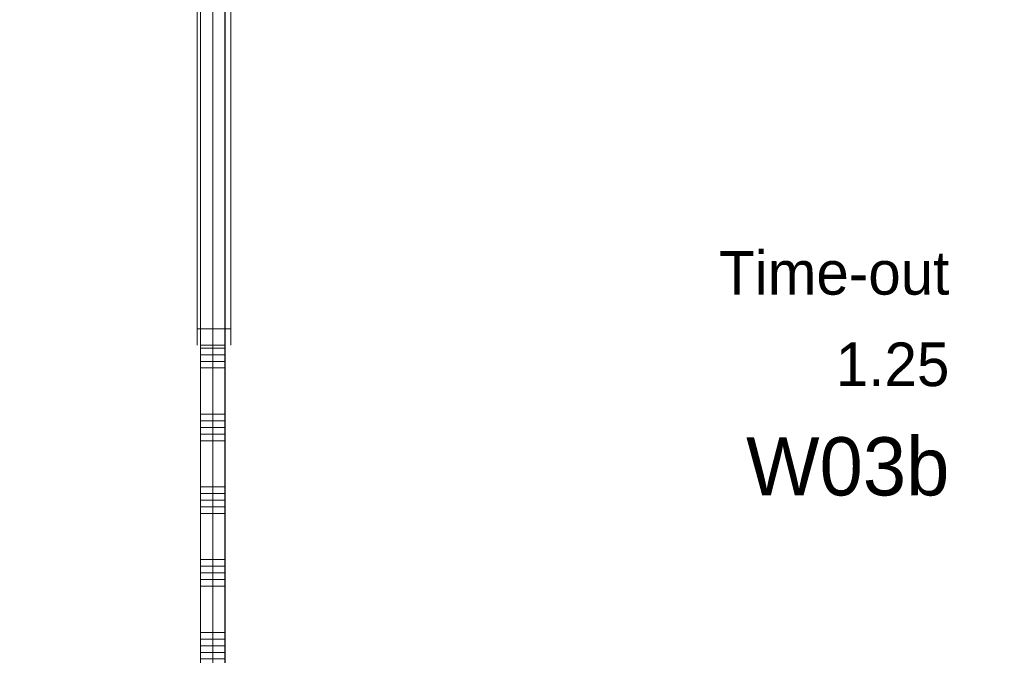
# Model space of a CAD drawing. Header units: millimetres. Extents: x -850 to 154668, y -25041 to 71030.
# Tile 99 of 211: x 13904 to 17964, y 41305 to 43927. Entities that reach past the tile are written whole.
import ezdxf
from ezdxf.enums import TextEntityAlignment as Align

# ---------------------------------------------------------------- set-up
doc = ezdxf.new("R2010")
doc.units = ezdxf.units.MM
doc.header["$MEASUREMENT"] = 0
for name, color, linetype in [('New_22 NC Binnenwanden', 7, 'Continuous'), ('New_22 NC Binnenwanden Doorsnede-arcering', 7, 'Continuous'), ('New_22 NC Binnenwanden Ramen', 7, 'Continuous'), ('New_23 Vloeren', 7, 'Continuous'), ('New_Z Ruimtefuncties', 7, 'Continuous'), ('New_Z Ruimtefuncties Zone omranding', 7, 'Continuous'), ('New_Z Ruimtefuncties Zone tekst', 7, 'Continuous')]:
    doc.layers.add(name, color=color, linetype=linetype)
doc.styles.add('GENERATED_STYLE_1', font='txt')
doc.styles.add('GENERATED_STYLE_2', font='txt')

# ---------------------------------------------------------------- blocks, each defined once
blk = doc.blocks.new('Slab_3_2', base_point=(0, 51154.6))
at = {"layer": 'New_23 Vloeren', "color": 1, "linetype": 'Continuous', "lineweight": 0, "flags": 128}
blk.add_lwpolyline([(10960, 43984.1), (10960, 38110.8, 0.414335), (13010, 36060), (14700.7, 36060), (14700.7, 46035), (13000.2, 46035, 0.412961)], format="xyb", close=True, dxfattribs=at)
blk = doc.blocks.new('*X2360')
at = {"layer": 'New_22 NC Binnenwanden Doorsnede-arcering', "color": 254, "linetype": 'Continuous', "lineweight": 0, "true_color": 0xe9ebeb}
for p, q in [((14750, 42572.6), (14650, 42572.6)), ((14750, 42545.1), (14650, 42545.1)), ((14750, 42517.7), (14650, 42517.7)), ((14750, 42490.3), (14650, 42490.3)), ((14750, 42300), (14650, 42300)), ((14750, 42272.6), (14650, 42272.6)), ((14750, 42245.1), (14650, 42245.1)), ((14750, 42217.7), (14650, 42217.7)), ((14750, 42190.3), (14650, 42190.3)), ((14750, 42000), (14650, 42000)), ((14750, 41972.6), (14650, 41972.6)), ((14750, 41945.1), (14650, 41945.1)), ((14750, 41917.7), (14650, 41917.7)), ((14750, 41890.3), (14650, 41890.3)), ((14750, 41700), (14650, 41700)), ((14750, 41672.6), (14650, 41672.6)), ((14750, 41645.1), (14650, 41645.1)), ((14750, 41617.7), (14650, 41617.7)), ((14750, 41590.3), (14650, 41590.3)), ((14750, 41400), (14650, 41400)), ((14750, 41372.6), (14650, 41372.6)), ((14750, 41345.1), (14650, 41345.1)), ((14750, 41317.7), (14650, 41317.7)), ((14750, 41290.3), (14650, 41290.3)), ((14750, 41100), (14650, 41100)), ((14750, 41072.6), (14650, 41072.6)), ((14750, 41045.1), (14650, 41045.1)), ((14750, 41017.7), (14650, 41017.7)), ((14750, 40990.3), (14650, 40990.3)), ((14750, 40800), (14650, 40800)), ((14750, 40772.6), (14650, 40772.6)), ((14750, 40745.1), (14650, 40745.1)), ((14750, 40717.7), (14650, 40717.7)), ((14750, 40690.3), (14650, 40690.3)), ((14750, 40500), (14650, 40500)), ((14750, 40472.6), (14650, 40472.6)), ((14750, 40445.1), (14650, 40445.1)), ((14750, 40417.7), (14650, 40417.7)), ((14750, 40390.3), (14650, 40390.3)), ((14750, 40200), (14650, 40200)), ((14750, 40172.6), (14650, 40172.6)), ((14750, 40145.1), (14650, 40145.1)), ((14750, 40117.7), (14650, 40117.7)), ((14750, 40090.3), (14650, 40090.3)), ((14750, 39900), (14650, 39900)), ((14750, 39872.6), (14650, 39872.6)), ((14750, 39845.1), (14650, 39845.1)), ((14750, 39817.7), (14650, 39817.7)), ((14750, 39790.3), (14650, 39790.3)), ((14750, 39600), (14650, 39600)), ((14750, 39572.6), (14650, 39572.6)), ((14750, 39545.1), (14650, 39545.1)), ((14750, 39517.7), (14650, 39517.7))]:
    blk.add_line(p, q, dxfattribs=at)
blk = doc.blocks.new('R1 22_14')
at = {"layer": 'New_22 NC Binnenwanden Ramen', "color": 1, "linetype": 'Continuous', "lineweight": 0}
for p, q in [((-750, 0), (-683, 0)), ((-683, 0), (-683, -139)), ((-683, 0), (683, 0)), ((683, -139), (683, 0)), ((683, 0), (750, 0)), ((-683, -139), (-750, -139)), ((683, -139), (-683, -139)), ((750, -139), (683, -139))]:
    blk.add_line(p, q, dxfattribs=at)
at = {"layer": 'New_22 NC Binnenwanden Ramen', "color": 9, "linetype": 'Continuous', "lineweight": 0}
for p, q in [((-750, -25), (750, -25)), ((-750, -125), (750, -125))]:
    blk.add_line(p, q, dxfattribs=at)
at = {"layer": 'New_22 NC Binnenwanden Ramen', "color": 7, "linetype": 'Continuous', "lineweight": 0}
for p, q in [((-750, -125), (-750, -25)), ((-750, -125), (-750, -25)), ((750, -125), (750, -25)), ((750, -125), (750, -25))]:
    blk.add_line(p, q, dxfattribs=at)
blk = doc.blocks.new('Wall_444_2', base_point=(14650, 36110.1))
at = {"layer": 'New_22 NC Binnenwanden', "color": 8, "linetype": 'Continuous', "lineweight": 0, "true_color": 0x778488}
blk.add_line((14650, 42584.9), (14750, 42584.9), dxfattribs=at)
at = {"layer": 'New_22 NC Binnenwanden', "color": 8, "linetype": 'Continuous', "lineweight": 0, "true_color": 0x778488, "flags": 128}
for points in [[(14650, 42584.9), (14650, 39509.9)], [(14750, 39509.9), (14750, 42584.9)]]:
    blk.add_lwpolyline(points, dxfattribs=at)
at = {"layer": 'New_22 NC Binnenwanden', "color": 8, "lineweight": 0, "true_color": 0x778488}
blk.add_blockref('*X2360', (0, 0), dxfattribs=at)
at = {"layer": 'New_22 NC Binnenwanden Ramen', "color": 1, "linetype": 'Continuous', "lineweight": 0, "xscale": -1, "zscale": 1000, "rotation": 270}
blk.add_blockref('R1 22_14', (14775, 43334.9), dxfattribs=at)
blk = doc.blocks.new('Time-out_1.25_29_2', base_point=(17255.4, 42448.1))
at = {"layer": 'New_Z Ruimtefuncties Zone tekst', "color": 2, "lineweight": 0}
for tag, height, style, p in [('DUMMY_938', 180, 'GENERATED_STYLE_1', (17737.6, 43013.8)), ('ROOM_NAME', 180, 'GENERATED_STYLE_1', (17737.6, 42972.7)), ('DUMMY_939', 180, 'GENERATED_STYLE_1', (17737.6, 42636.7)), ('ROOM_NUMBER', 180, 'GENERATED_STYLE_1', (17737.6, 42595.5)), ('stWallCovering', 240, 'GENERATED_STYLE_2', (17737.6, 42204.7))]:
    blk.add_attdef(tag, text='', height=height, dxfattribs=dict(at, style=style)).set_placement(p, align=Align.TOP_RIGHT)
at = {"layer": 'New_Z Ruimtefuncties Zone tekst', "color": 2, "lineweight": 0, "style": 'GENERATED_STYLE_2'}
blk.add_attdef('DUMMY_940', text='', height=240, dxfattribs=at).set_placement((16773.2, 42259.5), align=Align.TOP_LEFT)

msp = doc.modelspace()

# ---------------------------------------------------------------- linework, layer by layer
at = {"layer": 'New_Z Ruimtefuncties Zone omranding', "color": 231, "linetype": 'Continuous', "lineweight": 0, "true_color": 0xf9acba, "flags": 128}
msp.add_lwpolyline([(14750.7, 41110), (16775, 41110), (16775, 41185), (17025, 41185), (17025, 41110), (18445.6, 41110), (18445.8, 44406.1, 0.278882), (17025, 45912.2), (17025, 45835), (16775, 45835), (16775, 45964.6, 0.035671), (16490.7, 45985), (16490, 45985), (14750.7, 45985)], format="xyb", close=True, dxfattribs=at)

# ---------------------------------------------------------------- block references
at = {"layer": 'New_22 NC Binnenwanden', "color": 8, "lineweight": 0, "true_color": 0x778488}
msp.add_blockref('Wall_444_2', (14650, 36110.1), dxfattribs=at)
at = {"layer": 'New_23 Vloeren', "color": 1, "linetype": 'Continuous', "lineweight": 0}
msp.add_blockref('Slab_3_2', (0, 51154.6), dxfattribs=at)
at = {"layer": 'New_Z Ruimtefuncties', "color": 2, "linetype": 'Continuous', "lineweight": 0}
msp.add_blockref('Time-out_1.25_29_2', (17255.4, 42448.1), dxfattribs=at).add_auto_attribs({'ROOM_NAME': 'Time-out', 'ROOM_NUMBER': '1.25', 'stWallCovering': 'W03b'})

doc.saveas('drawing.dxf')
